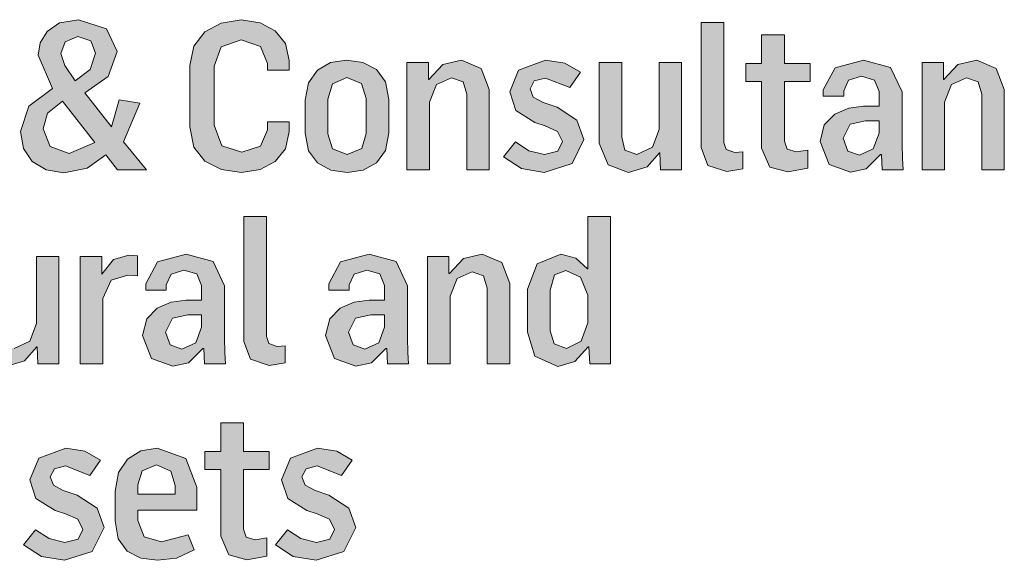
# Model space of a CAD drawing. Extents: x 0 to 840, y 0 to 594.
# Tile 6 of 16: x 784.53 to 792.31, y 228.19 to 232.46. Entities that reach past the tile are written whole.
import ezdxf

# ---------------------------------------------------------------- set-up
doc = ezdxf.new("R2010")
doc.units = 0
doc.layers.add('HCL010__', color=7, linetype='Continuous', lineweight=0)

# ---------------------------------------------------------------- blocks, each defined once
blk = doc.blocks.new('logo_arcadis')
at = {"layer": 'HCL010__'}
h = blk.add_hatch(color=7, dxfattribs=at)
h.paths.add_polyline_path([(5.898759, 0.483725), (5.878099, 0.487255), (5.862309, 0.497015), (5.852209, 0.512095), (5.848689, 0.531415), (5.858459, 0.560815), (5.885639, 0.581215), (5.869189, 0.619415), (5.871529, 0.633685), (5.879349, 0.646915), (5.893609, 0.656685), (5.915419, 0.660425), (5.947749, 0.649905), (5.960289, 0.623695), (5.949869, 0.594995), (5.922849, 0.576225), (5.953609, 0.536835), (5.962679, 0.567875), (5.986279, 0.564295), (5.967439, 0.519695), (5.993929, 0.487255), (5.960499, 0.487255), (5.946939, 0.504665), (5.925509, 0.489315)])
h.paths.add_polyline_path([(5.904739, 0.506345), (5.882869, 0.514375), (5.874679, 0.534505), (5.879989, 0.552735), (5.897299, 0.566465), (5.934509, 0.518985)], flags=16)
h.paths.add_polyline_path([(5.911889, 0.590065), (5.899739, 0.607695), (5.895179, 0.621315), (5.900009, 0.635095), (5.914709, 0.641115), (5.929749, 0.636015), (5.935279, 0.621795), (5.929099, 0.603195)], flags=16)
for points in [[(6.103619, 0.484425), (6.080399, 0.487575), (6.061419, 0.497175), (6.048669, 0.513615), (6.043999, 0.537115), (6.043999, 0.607745), (6.048559, 0.629935), (6.061139, 0.646425), (6.080029, 0.656625), (6.103399, 0.660155), (6.125059, 0.656955), (6.142579, 0.647735), (6.154189, 0.633025), (6.158469, 0.613445), (6.158469, 0.602215), (6.133459, 0.602215), (6.133459, 0.610085), (6.125539, 0.629715), (6.103139, 0.637315), (6.080189, 0.628965), (6.072109, 0.606775), (6.072109, 0.539005), (6.080829, 0.515135), (6.103899, 0.507545), (6.125429, 0.514755), (6.133459, 0.533525), (6.133459, 0.542585), (6.158469, 0.542585), (6.158469, 0.531625), (6.154189, 0.511605), (6.142579, 0.496795), (6.125169, 0.487635)], [(6.663359, 0.485355), (6.641759, 0.492515), (6.634059, 0.513025), (6.634059, 0.657335), (6.660209, 0.657335), (6.660209, 0.518985), (6.662819, 0.510635), (6.672639, 0.507265), (6.681969, 0.508245), (6.681969, 0.488445)], [(6.733939, 0.485135), (6.713279, 0.490615), (6.703669, 0.512315), (6.703669, 0.589135), (6.685329, 0.589135), (6.685329, 0.609865), (6.703669, 0.609865), (6.703669, 0.643015), (6.729869, 0.643015), (6.729869, 0.609865), (6.759709, 0.609865), (6.759709, 0.589135), (6.729869, 0.589135), (6.729869, 0.520395), (6.733009, 0.511175), (6.743489, 0.507975), (6.757059, 0.510145), (6.757059, 0.489205)], [(6.294539, 0.487255), (6.294539, 0.611055), (6.319329, 0.611055), (6.319819, 0.591525), (6.335889, 0.608725), (6.357529, 0.613875), (6.380039, 0.604225), (6.389429, 0.579805), (6.389429, 0.487255), (6.363499, 0.487255), (6.363499, 0.574595), (6.359209, 0.588925), (6.345819, 0.593425), (6.328669, 0.585555), (6.320529, 0.565485), (6.320529, 0.487255)], [(6.452859, 0.484425), (6.426489, 0.488875), (6.405869, 0.502275), (6.419709, 0.519695), (6.435219, 0.509445), (6.453289, 0.504885), (6.468579, 0.508955), (6.474069, 0.519915), (6.468209, 0.531685), (6.454049, 0.538085), (6.442109, 0.541885), (6.420139, 0.555715), (6.413029, 0.577205), (6.423289, 0.602155), (6.454489, 0.613875), (6.476669, 0.610355), (6.494569, 0.599825), (6.482209, 0.582195), (6.454259, 0.593155), (6.441349, 0.589955), (6.436579, 0.580785), (6.440169, 0.571015), (6.451669, 0.565055), (6.467609, 0.559515), (6.490509, 0.544705), (6.498599, 0.522295), (6.484919, 0.494515)], [(6.888719, 0.487255), (6.888719, 0.611055), (6.913529, 0.611055), (6.914009, 0.591525), (6.930069, 0.608725), (6.951719, 0.613875), (6.974239, 0.604225), (6.983609, 0.579805), (6.983609, 0.487255), (6.957679, 0.487255), (6.957679, 0.574595), (6.953399, 0.588925), (6.939999, 0.593425), (6.922849, 0.585555), (6.914709, 0.565485), (6.914709, 0.487255)], [(6.549969, 0.484425), (6.526529, 0.493055), (6.516329, 0.518225), (6.516329, 0.611055), (6.542319, 0.611055), (6.542319, 0.525175), (6.545959, 0.510145), (6.559509, 0.504885), (6.577579, 0.513405), (6.585289, 0.534015), (6.585289, 0.611055), (6.611219, 0.611055), (6.611219, 0.487255), (6.586969, 0.487255), (6.585779, 0.507055), (6.571669, 0.490835)], [(6.135529, 0.261773), (6.113989, 0.268935), (6.106239, 0.289388), (6.106239, 0.433702), (6.132429, 0.433702), (6.132429, 0.295356), (6.135039, 0.287054), (6.144859, 0.283692), (6.154139, 0.284614), (6.154139, 0.264866)], [(5.831649, 0.260796), (5.808219, 0.269423), (5.798009, 0.29465), (5.798009, 0.387424), (5.823999, 0.387424), (5.823999, 0.301541), (5.827639, 0.286567), (5.841209, 0.281304), (5.859259, 0.289768), (5.866969, 0.310384), (5.866969, 0.387424), (5.892959, 0.387424), (5.892959, 0.263673), (5.868649, 0.263673), (5.867939, 0.28342), (5.867459, 0.28342), (5.853359, 0.267253)], [(5.917539, 0.263673), (5.917539, 0.387424), (5.942329, 0.387424), (5.942329, 0.367188), (5.942539, 0.367188), (5.955829, 0.38406), (5.973789, 0.389106), (5.983569, 0.388129), (5.983569, 0.365289), (5.972389, 0.365993), (5.953179, 0.360352), (5.943529, 0.339193), (5.943529, 0.263673)], [(6.318249, 0.263673), (6.318249, 0.387424), (6.342989, 0.387424), (6.342989, 0.367893), (6.343489, 0.367893), (6.359539, 0.385091), (6.381179, 0.390299), (6.403749, 0.380588), (6.413139, 0.356228), (6.413139, 0.263673), (6.387149, 0.263673), (6.387149, 0.350966), (6.382869, 0.365343), (6.369529, 0.369792), (6.352369, 0.361979), (6.344179, 0.341906), (6.344179, 0.263673)], [(6.109919, 0.037923), (6.089189, 0.043403), (6.079639, 0.06505), (6.079639, 0.141927), (6.061249, 0.141927), (6.061249, 0.162652), (6.079639, 0.162652), (6.079639, 0.1958), (6.105849, 0.1958), (6.105849, 0.162652), (6.135689, 0.162652), (6.135689, 0.141927), (6.105849, 0.141927), (6.105849, 0.073188), (6.108939, 0.063964), (6.119469, 0.060764), (6.133029, 0.062934), (6.133029, 0.041938)], [(5.899249, 0.037218), (5.872889, 0.041667), (5.852259, 0.055067), (5.866099, 0.072482), (5.881619, 0.062228), (5.899739, 0.057671), (5.915039, 0.061741), (5.920509, 0.0727), (5.914669, 0.084472), (5.900439, 0.09082), (5.888509, 0.094673), (5.866539, 0.108507), (5.859429, 0.129992), (5.869679, 0.154947), (5.900929, 0.166667), (5.923069, 0.163141), (5.940969, 0.152616), (5.928599, 0.134982), (5.900669, 0.145942), (5.887809, 0.142741), (5.883029, 0.133573), (5.886559, 0.123806), (5.898059, 0.117784), (5.914069, 0.112304), (5.936959, 0.097493), (5.945039, 0.075086), (5.931319, 0.047309)], [(6.189669, 0.037218), (6.163249, 0.041667), (6.142689, 0.055067), (6.156529, 0.072482), (6.172039, 0.062228), (6.190109, 0.057671), (6.205399, 0.061741), (6.210889, 0.0727), (6.205029, 0.084472), (6.190859, 0.09082), (6.178929, 0.094673), (6.156959, 0.108507), (6.149849, 0.129992), (6.160099, 0.154947), (6.191299, 0.166667), (6.213489, 0.163141), (6.231389, 0.152616), (6.218969, 0.134982), (6.191079, 0.145942), (6.178169, 0.142741), (6.173389, 0.133573), (6.176969, 0.123806), (6.188429, 0.117784), (6.204429, 0.112304), (6.227319, 0.097493), (6.235399, 0.075086), (6.221739, 0.047309)]]:
    blk.add_hatch(color=7, dxfattribs=at).paths.add_polyline_path(points)
h = blk.add_hatch(color=7, dxfattribs=at)
h.paths.add_polyline_path([(6.225369, 0.484425), (6.206539, 0.487085), (6.191249, 0.495275), (6.180929, 0.509385), (6.177189, 0.529735), (6.177189, 0.567655), (6.180929, 0.587785), (6.191189, 0.602265), (6.206329, 0.611005), (6.224889, 0.613875), (6.243759, 0.611215), (6.259219, 0.602915), (6.269689, 0.588755), (6.273539, 0.568365), (6.273539, 0.530165), (6.269639, 0.509655), (6.259169, 0.495445), (6.243819, 0.487145)])
h.paths.add_polyline_path([(6.225579, 0.504885), (6.208669, 0.511605), (6.203399, 0.528975), (6.203399, 0.568845), (6.208439, 0.586475), (6.225149, 0.593645), (6.241919, 0.586855), (6.247349, 0.569765), (6.247349, 0.529245), (6.242569, 0.511885)], flags=16)
h = blk.add_hatch(color=7, dxfattribs=at)
h.paths.add_polyline_path([(6.805989, 0.484645), (6.781579, 0.493385), (6.771169, 0.520185), (6.775869, 0.539115), (6.787929, 0.551645), (6.804099, 0.558595), (6.821239, 0.560705), (6.839139, 0.560705), (6.839139, 0.577635), (6.833709, 0.590875), (6.818849, 0.595325), (6.804039, 0.590815), (6.798349, 0.578395), (6.798349, 0.572155), (6.774739, 0.572155), (6.774739, 0.579585), (6.788309, 0.605085), (6.821239, 0.613875), (6.852429, 0.605145), (6.865609, 0.577415), (6.865609, 0.517305), (6.866099, 0.500275), (6.866809, 0.487255), (6.842719, 0.487255), (6.840819, 0.504885), (6.824059, 0.488555)])
h.paths.add_polyline_path([(6.816459, 0.504175), (6.803109, 0.509005), (6.797639, 0.523975), (6.805779, 0.539825), (6.823399, 0.543785), (6.839139, 0.543785), (6.839139, 0.529455), (6.832419, 0.511445)], flags=16)
h = blk.add_hatch(color=7, dxfattribs=at)
h.paths.add_polyline_path([(6.468429, 0.260796), (6.441999, 0.272624), (6.433649, 0.300185), (6.433649, 0.349772), (6.444819, 0.379014), (6.471999, 0.390299), (6.489259, 0.385688), (6.502819, 0.373373), (6.503039, 0.373373), (6.503039, 0.433702), (6.529249, 0.433702), (6.529249, 0.263673), (6.505429, 0.263673), (6.504239, 0.28342), (6.503529, 0.28342), (6.488069, 0.266493)])
h.paths.add_polyline_path([(6.478459, 0.281304), (6.464299, 0.286621), (6.459639, 0.301595), (6.459639, 0.348796), (6.464739, 0.366428), (6.477759, 0.371474), (6.494789, 0.363443), (6.503309, 0.342828), (6.503309, 0.311089), (6.495499, 0.289714)], flags=16)
h = blk.add_hatch(color=7, dxfattribs=at)
h.paths.add_polyline_path([(6.024359, 0.261068), (5.999939, 0.269803), (5.989579, 0.296549), (5.994309, 0.315484), (6.006349, 0.328017), (6.022509, 0.334961), (6.039669, 0.337077), (6.057569, 0.337077), (6.057569, 0.354059), (6.052139, 0.367296), (6.037279, 0.371691), (6.022399, 0.367188), (6.016709, 0.354763), (6.016709, 0.348578), (5.993169, 0.348578), (5.993169, 0.355957), (6.006719, 0.381456), (6.039669, 0.390299), (6.070859, 0.381564), (6.083989, 0.353786), (6.083989, 0.293674), (6.084469, 0.276638), (6.085179, 0.263673), (6.061099, 0.263673), (6.060169, 0.281304), (6.059189, 0.281304), (6.042489, 0.26492)])
h.paths.add_polyline_path([(6.034889, 0.280599), (6.021489, 0.285428), (6.015999, 0.300402), (6.024139, 0.316243), (6.041779, 0.320204), (6.057569, 0.320204), (6.057569, 0.305881), (6.050829, 0.287868)], flags=16)
h = blk.add_hatch(color=7, dxfattribs=at)
h.paths.add_polyline_path([(6.235459, 0.261068), (6.211039, 0.269803), (6.200679, 0.296549), (6.205399, 0.315484), (6.217439, 0.328017), (6.233609, 0.334961), (6.250759, 0.337077), (6.268669, 0.337077), (6.268669, 0.354059), (6.263239, 0.367296), (6.248369, 0.371691), (6.233509, 0.367188), (6.227809, 0.354763), (6.227809, 0.348578), (6.204259, 0.348578), (6.204259, 0.355957), (6.217829, 0.381456), (6.250759, 0.390299), (6.281959, 0.381564), (6.295079, 0.353786), (6.295079, 0.293674), (6.295569, 0.276638), (6.296279, 0.263673), (6.272189, 0.263673), (6.271259, 0.281304), (6.270289, 0.281304), (6.253579, 0.26492)])
h.paths.add_polyline_path([(6.245989, 0.280599), (6.232579, 0.285428), (6.227109, 0.300402), (6.235249, 0.316243), (6.252869, 0.320204), (6.268669, 0.320204), (6.268669, 0.305881), (6.261929, 0.287868)], flags=16)
h = blk.add_hatch(color=7, dxfattribs=at)
h.paths.add_polyline_path([(6.006619, 0.037218), (5.987309, 0.039823), (5.971789, 0.047906), (5.961489, 0.062066), (5.957739, 0.082736), (5.957739, 0.117079), (5.961539, 0.138454), (5.971999, 0.153971), (5.987359, 0.163466), (6.006139, 0.166667), (6.039389, 0.154677), (6.051919, 0.121366), (6.051919, 0.094943), (5.983939, 0.094943), (5.983939, 0.083007), (5.991369, 0.064236), (6.011179, 0.058648), (6.041939, 0.066732), (6.048829, 0.049099), (6.028709, 0.039768)])
h.paths.add_polyline_path([(5.983939, 0.113281), (5.983939, 0.124241), (5.989209, 0.140191), (6.005429, 0.147135), (6.022139, 0.139811), (6.026919, 0.123535), (6.026919, 0.113281)], flags=16)
at = {"layer": 'HCL010__', "color": 7}
for p, q in [((5.915419, 0.660425), (5.893609, 0.656685)), ((5.947749, 0.649905), (5.915419, 0.660425)), ((6.103399, 0.660155), (6.080029, 0.656625)), ((6.125059, 0.656955), (6.103399, 0.660155)), ((5.893609, 0.656685), (5.879349, 0.646915)), ((5.960289, 0.623695), (5.947749, 0.649905)), ((6.080029, 0.656625), (6.061139, 0.646425)), ((6.142579, 0.647735), (6.125059, 0.656955)), ((6.154189, 0.633025), (6.142579, 0.647735)), ((6.660209, 0.657335), (6.634059, 0.657335)), ((6.634059, 0.657335), (6.634059, 0.513025)), ((6.660209, 0.518985), (6.660209, 0.657335)), ((5.879349, 0.646915), (5.871529, 0.633685)), ((5.900009, 0.635095), (5.914709, 0.641115)), ((5.914709, 0.641115), (5.929749, 0.636015)), ((6.061139, 0.646425), (6.048559, 0.629935)), ((6.080189, 0.628965), (6.103139, 0.637315)), ((6.103139, 0.637315), (6.125539, 0.629715)), ((6.729869, 0.643015), (6.703669, 0.643015)), ((6.703669, 0.643015), (6.703669, 0.609865)), ((6.729869, 0.609865), (6.729869, 0.643015)), ((5.871529, 0.633685), (5.869189, 0.619415)), ((5.895179, 0.621315), (5.900009, 0.635095)), ((5.929749, 0.636015), (5.935279, 0.621795)), ((6.048559, 0.629935), (6.043999, 0.607745)), ((6.072109, 0.606775), (6.080189, 0.628965)), ((6.125539, 0.629715), (6.133459, 0.610085)), ((6.158469, 0.613445), (6.154189, 0.633025)), ((5.869189, 0.619415), (5.885639, 0.581215)), ((5.899739, 0.607695), (5.895179, 0.621315)), ((5.935279, 0.621795), (5.929099, 0.603195)), ((5.949869, 0.594995), (5.960289, 0.623695)), ((6.158469, 0.602215), (6.158469, 0.613445)), ((6.224889, 0.613875), (6.206329, 0.611005)), ((6.243759, 0.611215), (6.224889, 0.613875)), ((6.357529, 0.613875), (6.335889, 0.608725)), ((6.380039, 0.604225), (6.357529, 0.613875)), ((6.454489, 0.613875), (6.423289, 0.602155)), ((6.476669, 0.610355), (6.454489, 0.613875)), ((6.821239, 0.613875), (6.788309, 0.605085)), ((6.852429, 0.605145), (6.821239, 0.613875)), ((6.951719, 0.613875), (6.930069, 0.608725)), ((6.974239, 0.604225), (6.951719, 0.613875)), ((5.911889, 0.590065), (5.899739, 0.607695)), ((5.929099, 0.603195), (5.911889, 0.590065)), ((6.043999, 0.607745), (6.043999, 0.537115)), ((6.072109, 0.539005), (6.072109, 0.606775)), ((6.133459, 0.610085), (6.133459, 0.602215)), ((6.133459, 0.602215), (6.158469, 0.602215)), ((6.191189, 0.602265), (6.180929, 0.587785)), ((6.206329, 0.611005), (6.191189, 0.602265)), ((6.259219, 0.602915), (6.243759, 0.611215)), ((6.269689, 0.588755), (6.259219, 0.602915)), ((6.319329, 0.611055), (6.294539, 0.611055)), ((6.294539, 0.611055), (6.294539, 0.487255)), ((6.319329, 0.591525), (6.319329, 0.611055)), ((6.335889, 0.608725), (6.319819, 0.591525)), ((6.389429, 0.579805), (6.380039, 0.604225)), ((6.423289, 0.602155), (6.413029, 0.577205)), ((6.494569, 0.599825), (6.476669, 0.610355)), ((6.542319, 0.611055), (6.516329, 0.611055)), ((6.516329, 0.611055), (6.516329, 0.518225)), ((6.542319, 0.525175), (6.542319, 0.611055)), ((6.611219, 0.611055), (6.585289, 0.611055)), ((6.585289, 0.611055), (6.585289, 0.534015)), ((6.611219, 0.487255), (6.611219, 0.611055)), ((6.703669, 0.609865), (6.685329, 0.609865)), ((6.685329, 0.609865), (6.685329, 0.589135)), ((6.759709, 0.609865), (6.729869, 0.609865)), ((6.759709, 0.589135), (6.759709, 0.609865)), ((6.788309, 0.605085), (6.774739, 0.579585)), ((6.865609, 0.577415), (6.852429, 0.605145)), ((6.913529, 0.611055), (6.888719, 0.611055)), ((6.888719, 0.611055), (6.888719, 0.487255)), ((6.913529, 0.591525), (6.913529, 0.611055)), ((6.930069, 0.608725), (6.914009, 0.591525)), ((6.983609, 0.579805), (6.974239, 0.604225)), ((5.922849, 0.576225), (5.949869, 0.594995)), ((6.208439, 0.586475), (6.225149, 0.593645)), ((6.225149, 0.593645), (6.241919, 0.586855)), ((6.319819, 0.591525), (6.319329, 0.591525)), ((6.328669, 0.585555), (6.345819, 0.593425)), ((6.345819, 0.593425), (6.359209, 0.588925)), ((6.441349, 0.589955), (6.454259, 0.593155)), ((6.454259, 0.593155), (6.482209, 0.582195)), ((6.482209, 0.582195), (6.494569, 0.599825)), ((6.798349, 0.578395), (6.804039, 0.590815)), ((6.804039, 0.590815), (6.818849, 0.595325)), ((6.818849, 0.595325), (6.833709, 0.590875)), ((6.833709, 0.590875), (6.839139, 0.577635)), ((6.914009, 0.591525), (6.913529, 0.591525)), ((6.922849, 0.585555), (6.939999, 0.593425)), ((6.939999, 0.593425), (6.953399, 0.588925)), ((5.885639, 0.581215), (5.858459, 0.560815)), ((5.911889, 0.590065), (5.911889, 0.590065)), ((6.180929, 0.587785), (6.177189, 0.567655)), ((6.203399, 0.568845), (6.208439, 0.586475)), ((6.241919, 0.586855), (6.247349, 0.569765)), ((6.273539, 0.568365), (6.269689, 0.588755)), ((6.320529, 0.565485), (6.328669, 0.585555)), ((6.359209, 0.588925), (6.363499, 0.574595)), ((6.389429, 0.487255), (6.389429, 0.579805)), ((6.436579, 0.580785), (6.441349, 0.589955)), ((6.440169, 0.571015), (6.436579, 0.580785)), ((6.685329, 0.589135), (6.703669, 0.589135)), ((6.703669, 0.589135), (6.703669, 0.512315)), ((6.729869, 0.520395), (6.729869, 0.589135)), ((6.729869, 0.589135), (6.759709, 0.589135)), ((6.774739, 0.579585), (6.774739, 0.572155)), ((6.914709, 0.565485), (6.922849, 0.585555)), ((6.953399, 0.588925), (6.957679, 0.574595)), ((6.983609, 0.487255), (6.983609, 0.579805)), ((5.953609, 0.536835), (5.922849, 0.576225)), ((6.203399, 0.528975), (6.203399, 0.568845)), ((6.247349, 0.569765), (6.247349, 0.529245)), ((6.273539, 0.530165), (6.273539, 0.568365)), ((6.363499, 0.574595), (6.363499, 0.487255)), ((6.413029, 0.577205), (6.420139, 0.555715)), ((6.451669, 0.565055), (6.440169, 0.571015)), ((6.774739, 0.572155), (6.798349, 0.572155)), ((6.798349, 0.572155), (6.798349, 0.578395)), ((6.839139, 0.577635), (6.839139, 0.560705)), ((6.865609, 0.517305), (6.865609, 0.577415)), ((6.957679, 0.574595), (6.957679, 0.487255)), ((5.858459, 0.560815), (5.848689, 0.531415)), ((5.879989, 0.552735), (5.897299, 0.566465)), ((5.897299, 0.566465), (5.934509, 0.518985)), ((5.962679, 0.567875), (5.953609, 0.536835)), ((5.986279, 0.564295), (5.962679, 0.567875)), ((5.967439, 0.519695), (5.986279, 0.564295)), ((6.177189, 0.567655), (6.177189, 0.529735)), ((6.320529, 0.487255), (6.320529, 0.565485)), ((6.467609, 0.559515), (6.451669, 0.565055)), ((6.490509, 0.544705), (6.467609, 0.559515)), ((6.804099, 0.558595), (6.787929, 0.551645)), ((6.821239, 0.560705), (6.804099, 0.558595)), ((6.839139, 0.560705), (6.821239, 0.560705)), ((6.914709, 0.487255), (6.914709, 0.565485)), ((5.874679, 0.534505), (5.879989, 0.552735)), ((6.420139, 0.555715), (6.442109, 0.541885)), ((6.787929, 0.551645), (6.775869, 0.539115)), ((5.882869, 0.514375), (5.874679, 0.534505)), ((6.043999, 0.537115), (6.048669, 0.513615)), ((6.080829, 0.515135), (6.072109, 0.539005)), ((6.158469, 0.542585), (6.133459, 0.542585)), ((6.133459, 0.542585), (6.133459, 0.533525)), ((6.158469, 0.531625), (6.158469, 0.542585)), ((6.442109, 0.541885), (6.454049, 0.538085)), ((6.454049, 0.538085), (6.468209, 0.531685)), ((6.498599, 0.522295), (6.490509, 0.544705)), ((6.585289, 0.534015), (6.577579, 0.513405)), ((6.775869, 0.539115), (6.771169, 0.520185)), ((6.797639, 0.523975), (6.805779, 0.539825)), ((6.805779, 0.539825), (6.823399, 0.543785)), ((6.823399, 0.543785), (6.839139, 0.543785)), ((6.839139, 0.543785), (6.839139, 0.529455)), ((5.848689, 0.531415), (5.852209, 0.512095)), ((6.133459, 0.533525), (6.125429, 0.514755)), ((6.154189, 0.511605), (6.158469, 0.531625)), ((6.177189, 0.529735), (6.180929, 0.509385)), ((6.208669, 0.511605), (6.203399, 0.528975)), ((6.247349, 0.529245), (6.242569, 0.511885)), ((6.269639, 0.509655), (6.273539, 0.530165)), ((6.468209, 0.531685), (6.474069, 0.519915)), ((6.545959, 0.510145), (6.542319, 0.525175)), ((6.803109, 0.509005), (6.797639, 0.523975)), ((6.839139, 0.529455), (6.832419, 0.511445)), ((5.852209, 0.512095), (5.862309, 0.497015)), ((5.904739, 0.506345), (5.882869, 0.514375)), ((5.934509, 0.518985), (5.904739, 0.506345)), ((5.993929, 0.487255), (5.967439, 0.519695)), ((6.048669, 0.513615), (6.061419, 0.497175)), ((6.103899, 0.507545), (6.080829, 0.515135)), ((6.125429, 0.514755), (6.103899, 0.507545)), ((6.142579, 0.496795), (6.154189, 0.511605)), ((6.225579, 0.504885), (6.208669, 0.511605)), ((6.242569, 0.511885), (6.225579, 0.504885)), ((6.419709, 0.519695), (6.405869, 0.502275)), ((6.435219, 0.509445), (6.419709, 0.519695)), ((6.474069, 0.519915), (6.468579, 0.508955)), ((6.484919, 0.494515), (6.498599, 0.522295)), ((6.516329, 0.518225), (6.526529, 0.493055)), ((6.577579, 0.513405), (6.559509, 0.504885)), ((6.634059, 0.513025), (6.641759, 0.492515)), ((6.662819, 0.510635), (6.660209, 0.518985)), ((6.703669, 0.512315), (6.713279, 0.490615)), ((6.733009, 0.511175), (6.729869, 0.520395)), ((6.743489, 0.507975), (6.733009, 0.511175)), ((6.771169, 0.520185), (6.781579, 0.493385)), ((6.832419, 0.511445), (6.816459, 0.504175)), ((6.866099, 0.500275), (6.865609, 0.517305)), ((5.904739, 0.506345), (5.904739, 0.506345)), ((5.925509, 0.489315), (5.946939, 0.504665)), ((5.946939, 0.504665), (5.960499, 0.487255)), ((6.180929, 0.509385), (6.191249, 0.495275)), ((6.225579, 0.504885), (6.225579, 0.504885)), ((6.259169, 0.495445), (6.269639, 0.509655)), ((6.405869, 0.502275), (6.426489, 0.488875)), ((6.453289, 0.504885), (6.435219, 0.509445)), ((6.468579, 0.508955), (6.453289, 0.504885)), ((6.559509, 0.504885), (6.545959, 0.510145)), ((6.571669, 0.490835), (6.585779, 0.507055)), ((6.585779, 0.507055), (6.586209, 0.507055)), ((6.586209, 0.507055), (6.586969, 0.487255)), ((6.672639, 0.507265), (6.662819, 0.510635)), ((6.681969, 0.508245), (6.672639, 0.507265)), ((6.681969, 0.488445), (6.681969, 0.508245)), ((6.757059, 0.510145), (6.743489, 0.507975)), ((6.757059, 0.489205), (6.757059, 0.510145)), ((6.816459, 0.504175), (6.803109, 0.509005)), ((6.816459, 0.504175), (6.816459, 0.504175)), ((6.824059, 0.488555), (6.840819, 0.504885)), ((6.840819, 0.504885), (6.841789, 0.504885)), ((6.841789, 0.504885), (6.842719, 0.487255)), ((6.866809, 0.487255), (6.866099, 0.500275)), ((5.862309, 0.497015), (5.878099, 0.487255)), ((5.898759, 0.483725), (5.925509, 0.489315)), ((6.061419, 0.497175), (6.080399, 0.487575)), ((6.125169, 0.487635), (6.142579, 0.496795)), ((6.191249, 0.495275), (6.206539, 0.487085)), ((6.243819, 0.487145), (6.259169, 0.495445)), ((6.426489, 0.488875), (6.452859, 0.484425)), ((6.452859, 0.484425), (6.484919, 0.494515)), ((6.526529, 0.493055), (6.549969, 0.484425)), ((6.549969, 0.484425), (6.571669, 0.490835)), ((6.641759, 0.492515), (6.663359, 0.485355)), ((6.663359, 0.485355), (6.681969, 0.488445)), ((6.713279, 0.490615), (6.733939, 0.485135)), ((6.733939, 0.485135), (6.757059, 0.489205)), ((6.781579, 0.493385), (6.805989, 0.484645)), ((6.805989, 0.484645), (6.824059, 0.488555)), ((5.878099, 0.487255), (5.898759, 0.483725)), ((5.898759, 0.483725), (5.898759, 0.483725)), ((5.960499, 0.487255), (5.993929, 0.487255)), ((6.080399, 0.487575), (6.103619, 0.484425)), ((6.103619, 0.484425), (6.125169, 0.487635)), ((6.103619, 0.484425), (6.103619, 0.484425)), ((6.206539, 0.487085), (6.225369, 0.484425)), ((6.225369, 0.484425), (6.243819, 0.487145)), ((6.225369, 0.484425), (6.225369, 0.484425)), ((6.294539, 0.487255), (6.320529, 0.487255)), ((6.294539, 0.487255), (6.294539, 0.487255)), ((6.363499, 0.487255), (6.389429, 0.487255)), ((6.452859, 0.484425), (6.452859, 0.484425)), ((6.549969, 0.484425), (6.549969, 0.484425)), ((6.586969, 0.487255), (6.611219, 0.487255)), ((6.663359, 0.485355), (6.663359, 0.485355)), ((6.733939, 0.485135), (6.733939, 0.485135)), ((6.805989, 0.484645), (6.805989, 0.484645)), ((6.842719, 0.487255), (6.866809, 0.487255)), ((6.888719, 0.487255), (6.914709, 0.487255)), ((6.888719, 0.487255), (6.888719, 0.487255)), ((6.957679, 0.487255), (6.983609, 0.487255)), ((6.132429, 0.433702), (6.106239, 0.433702)), ((6.106239, 0.433702), (6.106239, 0.289388)), ((6.132429, 0.295356), (6.132429, 0.433702)), ((6.529249, 0.433702), (6.503039, 0.433702)), ((6.503039, 0.433702), (6.503039, 0.373373)), ((6.529249, 0.263673), (6.529249, 0.433702)), ((5.892959, 0.387424), (5.866969, 0.387424)), ((5.866969, 0.387424), (5.866969, 0.310384)), ((5.892959, 0.263673), (5.892959, 0.387424)), ((5.942329, 0.387424), (5.917539, 0.387424)), ((5.917539, 0.387424), (5.917539, 0.263673)), ((5.942329, 0.367188), (5.942329, 0.387424)), ((5.973789, 0.389106), (5.955829, 0.38406)), ((5.983569, 0.388129), (5.973789, 0.389106)), ((5.983569, 0.365289), (5.983569, 0.388129)), ((6.039669, 0.390299), (6.006719, 0.381456)), ((6.070859, 0.381564), (6.039669, 0.390299)), ((6.250759, 0.390299), (6.217829, 0.381456)), ((6.281959, 0.381564), (6.250759, 0.390299)), ((6.342989, 0.387424), (6.318249, 0.387424)), ((6.318249, 0.387424), (6.318249, 0.263673)), ((6.342989, 0.367893), (6.342989, 0.387424)), ((6.381179, 0.390299), (6.359539, 0.385091)), ((6.403749, 0.380588), (6.381179, 0.390299)), ((6.471999, 0.390299), (6.444819, 0.379014)), ((6.489259, 0.385688), (6.471999, 0.390299)), ((5.955829, 0.38406), (5.942539, 0.367188)), ((6.006719, 0.381456), (5.993169, 0.355957)), ((6.083989, 0.353786), (6.070859, 0.381564)), ((6.217829, 0.381456), (6.204259, 0.355957)), ((6.295079, 0.353786), (6.281959, 0.381564)), ((6.359539, 0.385091), (6.343489, 0.367893)), ((6.413139, 0.356228), (6.403749, 0.380588)), ((6.444819, 0.379014), (6.433649, 0.349772)), ((6.502819, 0.373373), (6.489259, 0.385688)), ((5.942539, 0.367188), (5.942329, 0.367188)), ((5.953179, 0.360352), (5.972389, 0.365993)), ((5.972389, 0.365993), (5.983569, 0.365289)), ((6.016709, 0.354763), (6.022399, 0.367188)), ((6.022399, 0.367188), (6.037279, 0.371691)), ((6.037279, 0.371691), (6.052139, 0.367296)), ((6.052139, 0.367296), (6.057569, 0.354059)), ((6.227809, 0.354763), (6.233509, 0.367188)), ((6.233509, 0.367188), (6.248369, 0.371691)), ((6.248369, 0.371691), (6.263239, 0.367296)), ((6.263239, 0.367296), (6.268669, 0.354059)), ((6.343489, 0.367893), (6.342989, 0.367893)), ((6.352369, 0.361979), (6.369529, 0.369792)), ((6.369529, 0.369792), (6.382869, 0.365343)), ((6.382869, 0.365343), (6.387149, 0.350966)), ((6.459639, 0.348796), (6.464739, 0.366428)), ((6.464739, 0.366428), (6.477759, 0.371474)), ((6.477759, 0.371474), (6.494789, 0.363443)), ((6.503039, 0.373373), (6.502819, 0.373373)), ((5.943529, 0.339193), (5.953179, 0.360352)), ((5.993169, 0.355957), (5.993169, 0.348578)), ((6.016709, 0.348578), (6.016709, 0.354763)), ((6.057569, 0.354059), (6.057569, 0.337077)), ((6.083989, 0.293674), (6.083989, 0.353786)), ((6.204259, 0.355957), (6.204259, 0.348578)), ((6.227809, 0.348578), (6.227809, 0.354763)), ((6.268669, 0.354059), (6.268669, 0.337077)), ((6.295079, 0.293674), (6.295079, 0.353786)), ((6.344179, 0.341906), (6.352369, 0.361979)), ((6.413139, 0.263673), (6.413139, 0.356228)), ((6.494789, 0.363443), (6.503309, 0.342828)), ((5.993169, 0.348578), (6.016709, 0.348578)), ((6.204259, 0.348578), (6.227809, 0.348578)), ((6.344179, 0.263673), (6.344179, 0.341906)), ((6.387149, 0.350966), (6.387149, 0.263673)), ((6.433649, 0.349772), (6.433649, 0.300185)), ((6.459639, 0.301595), (6.459639, 0.348796)), ((6.503309, 0.342828), (6.503309, 0.311089)), ((5.943529, 0.263673), (5.943529, 0.339193)), ((6.022509, 0.334961), (6.006349, 0.328017)), ((6.039669, 0.337077), (6.022509, 0.334961)), ((6.057569, 0.337077), (6.039669, 0.337077)), ((6.233609, 0.334961), (6.217439, 0.328017)), ((6.250759, 0.337077), (6.233609, 0.334961)), ((6.268669, 0.337077), (6.250759, 0.337077)), ((6.006349, 0.328017), (5.994309, 0.315484)), ((6.024139, 0.316243), (6.041779, 0.320204)), ((6.041779, 0.320204), (6.057569, 0.320204)), ((6.057569, 0.320204), (6.057569, 0.305881)), ((6.217439, 0.328017), (6.205399, 0.315484)), ((6.235249, 0.316243), (6.252869, 0.320204)), ((6.252869, 0.320204), (6.268669, 0.320204)), ((6.268669, 0.320204), (6.268669, 0.305881)), ((5.866969, 0.310384), (5.859259, 0.289768)), ((5.994309, 0.315484), (5.989579, 0.296549)), ((6.015999, 0.300402), (6.024139, 0.316243)), ((6.205399, 0.315484), (6.200679, 0.296549)), ((6.227109, 0.300402), (6.235249, 0.316243)), ((6.503309, 0.311089), (6.495499, 0.289714)), ((5.989579, 0.296549), (5.999939, 0.269803)), ((6.021489, 0.285428), (6.015999, 0.300402)), ((6.057569, 0.305881), (6.050829, 0.287868)), ((6.135039, 0.287054), (6.132429, 0.295356)), ((6.200679, 0.296549), (6.211039, 0.269803)), ((6.232579, 0.285428), (6.227109, 0.300402)), ((6.268669, 0.305881), (6.261929, 0.287868)), ((6.433649, 0.300185), (6.441999, 0.272624)), ((6.464299, 0.286621), (6.459639, 0.301595)), ((5.859259, 0.289768), (5.841209, 0.281304)), ((6.034889, 0.280599), (6.021489, 0.285428)), ((6.050829, 0.287868), (6.034889, 0.280599)), ((6.084469, 0.276638), (6.083989, 0.293674)), ((6.106239, 0.289388), (6.113989, 0.268935)), ((6.144859, 0.283692), (6.135039, 0.287054)), ((6.154139, 0.284614), (6.144859, 0.283692)), ((6.154139, 0.264866), (6.154139, 0.284614)), ((6.245989, 0.280599), (6.232579, 0.285428)), ((6.261929, 0.287868), (6.245989, 0.280599)), ((6.295569, 0.276638), (6.295079, 0.293674)), ((6.478459, 0.281304), (6.464299, 0.286621)), ((6.495499, 0.289714), (6.478459, 0.281304)), ((5.853359, 0.267253), (5.867459, 0.28342)), ((5.867459, 0.28342), (5.867939, 0.28342)), ((5.867939, 0.28342), (5.868649, 0.263673)), ((6.034889, 0.280599), (6.034889, 0.280599)), ((6.042489, 0.26492), (6.059189, 0.281304)), ((6.059189, 0.281304), (6.060169, 0.281304)), ((6.060169, 0.281304), (6.061099, 0.263673)), ((6.085179, 0.263673), (6.084469, 0.276638)), ((6.245989, 0.280599), (6.245989, 0.280599)), ((6.253579, 0.26492), (6.270289, 0.281304)), ((6.270289, 0.281304), (6.271259, 0.281304)), ((6.271259, 0.281304), (6.272189, 0.263673)), ((6.296279, 0.263673), (6.295569, 0.276638)), ((6.441999, 0.272624), (6.468429, 0.260796)), ((6.478459, 0.281304), (6.478459, 0.281304)), ((6.488069, 0.266493), (6.503529, 0.28342)), ((6.503529, 0.28342), (6.504239, 0.28342)), ((6.504239, 0.28342), (6.505429, 0.263673)), ((5.831649, 0.260796), (5.853359, 0.267253)), ((5.868649, 0.263673), (5.892959, 0.263673)), ((5.917539, 0.263673), (5.943529, 0.263673)), ((5.917539, 0.263673), (5.917539, 0.263673)), ((5.999939, 0.269803), (6.024359, 0.261068)), ((6.024359, 0.261068), (6.042489, 0.26492)), ((6.061099, 0.263673), (6.085179, 0.263673)), ((6.113989, 0.268935), (6.135529, 0.261773)), ((6.135529, 0.261773), (6.154139, 0.264866)), ((6.135529, 0.261773), (6.135529, 0.261773)), ((6.211039, 0.269803), (6.235459, 0.261068)), ((6.235459, 0.261068), (6.253579, 0.26492)), ((6.272189, 0.263673), (6.296279, 0.263673)), ((6.318249, 0.263673), (6.344179, 0.263673)), ((6.318249, 0.263673), (6.318249, 0.263673)), ((6.387149, 0.263673), (6.413139, 0.263673)), ((6.468429, 0.260796), (6.488069, 0.266493)), ((6.505429, 0.263673), (6.529249, 0.263673)), ((6.024359, 0.261068), (6.024359, 0.261068)), ((6.235459, 0.261068), (6.235459, 0.261068)), ((6.468429, 0.260796), (6.468429, 0.260796)), ((6.105849, 0.1958), (6.079639, 0.1958)), ((6.079639, 0.1958), (6.079639, 0.162652)), ((6.105849, 0.162652), (6.105849, 0.1958)), ((5.900929, 0.166667), (5.869679, 0.154947)), ((5.923069, 0.163141), (5.900929, 0.166667)), ((5.940969, 0.152616), (5.923069, 0.163141)), ((5.987359, 0.163466), (5.971999, 0.153971)), ((6.006139, 0.166667), (5.987359, 0.163466)), ((6.039389, 0.154677), (6.006139, 0.166667)), ((6.079639, 0.162652), (6.061249, 0.162652)), ((6.061249, 0.162652), (6.061249, 0.141927)), ((6.135689, 0.162652), (6.105849, 0.162652)), ((6.135689, 0.141927), (6.135689, 0.162652)), ((6.191299, 0.166667), (6.160099, 0.154947)), ((6.213489, 0.163141), (6.191299, 0.166667)), ((6.231389, 0.152616), (6.213489, 0.163141)), ((5.869679, 0.154947), (5.859429, 0.129992)), ((5.928599, 0.134982), (5.940969, 0.152616)), ((5.971999, 0.153971), (5.961539, 0.138454)), ((6.051919, 0.121366), (6.039389, 0.154677)), ((6.160099, 0.154947), (6.149849, 0.129992)), ((6.218969, 0.134982), (6.231389, 0.152616)), ((5.883029, 0.133573), (5.887809, 0.142741)), ((5.887809, 0.142741), (5.900669, 0.145942)), ((5.900669, 0.145942), (5.928599, 0.134982)), ((5.961539, 0.138454), (5.957739, 0.117079)), ((5.983939, 0.124241), (5.989209, 0.140191)), ((5.989209, 0.140191), (6.005429, 0.147135)), ((6.005429, 0.147135), (6.022139, 0.139811)), ((6.022139, 0.139811), (6.026919, 0.123535)), ((6.061249, 0.141927), (6.079639, 0.141927)), ((6.079639, 0.141927), (6.079639, 0.06505)), ((6.105849, 0.073188), (6.105849, 0.141927)), ((6.105849, 0.141927), (6.135689, 0.141927)), ((6.173389, 0.133573), (6.178169, 0.142741)), ((6.178169, 0.142741), (6.191079, 0.145942)), ((6.191079, 0.145942), (6.218969, 0.134982)), ((5.859429, 0.129992), (5.866539, 0.108507)), ((5.886559, 0.123806), (5.883029, 0.133573)), ((6.149849, 0.129992), (6.156959, 0.108507)), ((6.176969, 0.123806), (6.173389, 0.133573)), ((5.898059, 0.117784), (5.886559, 0.123806)), ((5.914069, 0.112304), (5.898059, 0.117784)), ((5.957739, 0.117079), (5.957739, 0.082736)), ((5.983939, 0.113281), (5.983939, 0.124241)), ((6.026919, 0.123535), (6.026919, 0.113281)), ((6.051919, 0.094943), (6.051919, 0.121366)), ((6.188429, 0.117784), (6.176969, 0.123806)), ((6.204429, 0.112304), (6.188429, 0.117784)), ((5.866539, 0.108507), (5.888509, 0.094673)), ((5.936959, 0.097493), (5.914069, 0.112304)), ((6.026919, 0.113281), (5.983939, 0.113281)), ((5.983939, 0.113281), (5.983939, 0.113281)), ((6.156959, 0.108507), (6.178929, 0.094673)), ((6.227319, 0.097493), (6.204429, 0.112304)), ((5.888509, 0.094673), (5.900439, 0.09082)), ((5.945039, 0.075086), (5.936959, 0.097493)), ((5.983939, 0.083007), (5.983939, 0.094943)), ((5.983939, 0.094943), (6.051919, 0.094943)), ((6.178929, 0.094673), (6.190859, 0.09082)), ((6.235399, 0.075086), (6.227319, 0.097493)), ((5.900439, 0.09082), (5.914669, 0.084472)), ((5.914669, 0.084472), (5.920509, 0.0727)), ((5.957739, 0.082736), (5.961489, 0.062066)), ((5.991369, 0.064236), (5.983939, 0.083007)), ((6.190859, 0.09082), (6.205029, 0.084472)), ((6.205029, 0.084472), (6.210889, 0.0727)), ((5.866099, 0.072482), (5.852259, 0.055067)), ((5.881619, 0.062228), (5.866099, 0.072482)), ((5.920509, 0.0727), (5.915039, 0.061741)), ((5.931319, 0.047309), (5.945039, 0.075086)), ((6.108939, 0.063964), (6.105849, 0.073188)), ((6.156529, 0.072482), (6.142689, 0.055067)), ((6.172039, 0.062228), (6.156529, 0.072482)), ((6.210889, 0.0727), (6.205399, 0.061741)), ((6.221739, 0.047309), (6.235399, 0.075086)), ((5.899739, 0.057671), (5.881619, 0.062228)), ((5.915039, 0.061741), (5.899739, 0.057671)), ((5.961489, 0.062066), (5.971789, 0.047906)), ((6.011179, 0.058648), (5.991369, 0.064236)), ((6.041939, 0.066732), (6.011179, 0.058648)), ((6.048829, 0.049099), (6.041939, 0.066732)), ((6.079639, 0.06505), (6.089189, 0.043403)), ((6.119469, 0.060764), (6.108939, 0.063964)), ((6.133029, 0.062934), (6.119469, 0.060764)), ((6.133029, 0.041938), (6.133029, 0.062934)), ((6.190109, 0.057671), (6.172039, 0.062228)), ((6.205399, 0.061741), (6.190109, 0.057671)), ((5.852259, 0.055067), (5.872889, 0.041667)), ((5.899249, 0.037218), (5.931319, 0.047309)), ((5.971789, 0.047906), (5.987309, 0.039823)), ((6.028709, 0.039768), (6.048829, 0.049099)), ((6.142689, 0.055067), (6.163249, 0.041667)), ((6.189669, 0.037218), (6.221739, 0.047309)), ((5.872889, 0.041667), (5.899249, 0.037218)), ((5.899249, 0.037218), (5.899249, 0.037218)), ((5.987309, 0.039823), (6.006619, 0.037218)), ((6.006619, 0.037218), (6.028709, 0.039768)), ((6.006619, 0.037218), (6.006619, 0.037218)), ((6.089189, 0.043403), (6.109919, 0.037923)), ((6.109919, 0.037923), (6.133029, 0.041938)), ((6.109919, 0.037923), (6.109919, 0.037923)), ((6.163249, 0.041667), (6.189669, 0.037218)), ((6.189669, 0.037218), (6.189669, 0.037218))]:
    blk.add_line(p, q, dxfattribs=at)

msp = doc.modelspace()

# ---------------------------------------------------------------- block references
at = {"layer": 'HCL010__', "xscale": 6.85096238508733, "yscale": 6.85096238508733, "zscale": 6.85096238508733}
msp.add_blockref('logo_arcadis', (744.463, 227.9307), dxfattribs=at)

doc.saveas('drawing.dxf')
